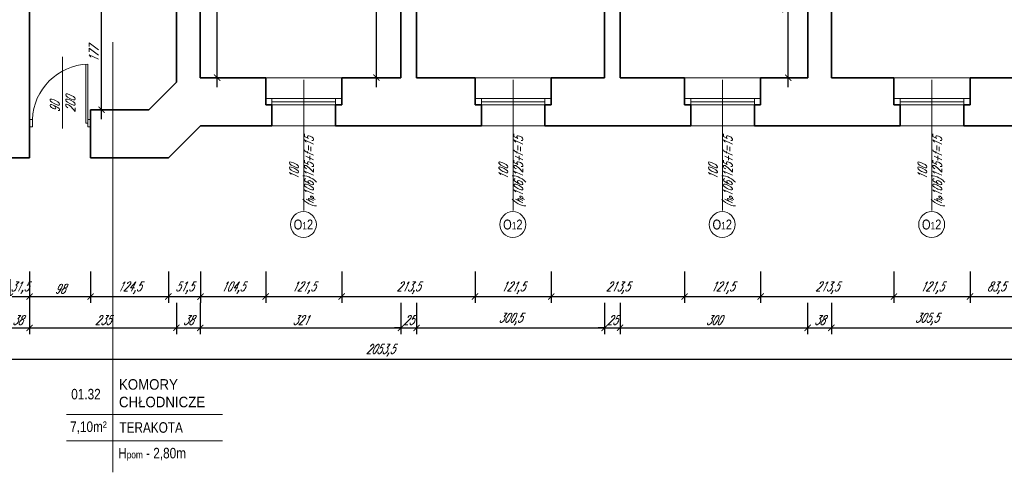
# Model space of a CAD drawing. Header units: millimetres. Extents: x 402 to 79005, y -7782 to 89952.
# Tile 195 of 256: x 22557 to 24132, y 35220 to 35943. Entities that reach past the tile are written whole.
import ezdxf

# ---------------------------------------------------------------- set-up
doc = ezdxf.new("R2010")
doc.units = ezdxf.units.MM
doc.header["$LTSCALE"] = 10
doc.layers.get('0').update_dxf_attribs({"lineweight": 0})
doc.layers.get('Defpoints').update_dxf_attribs({"color": 253})
for name, color, linetype, lineweight in [('01 parter - ściany', 253, 'Continuous', 35), ('03-01_okna', 253, 'Continuous', 15), ('03_drzwi', 253, 'Continuous', 15), ('04-1_widok', 253, 'Continuous', 5), ('05-01_wymiary', 253, 'Continuous', 5), ('05-03_opis', 253, 'Continuous', 5)]:
    doc.layers.add(name, color=color, linetype=linetype, lineweight=lineweight)
doc.styles.add('ariel', font='ARIAL.TTF', dxfattribs={"width": 0.8})
doc.styles.add('ariel_wym', font='simplex.shx', dxfattribs={"width": 0.65, "oblique": 25})
doc.dimstyles.new('ariel 50', dxfattribs={"dimtxt": 15, "dimasz": 10, "dimexe": 10, "dimexo": 0, "dimgap": 5, "dimtad": 1, "dimdec": 1, "dimrnd": 0.5, "dimtxsty": 'ariel_wym', "dimblk": 'ARCHTICK', "dimcen": 2.5, "dimdle": 15, "dimazin": 0, "dimtfac": 1, "dimtdec": 1, "dimtix": 1, "dimtmove": 0, "dimatfit": 3, "dimldrblk": 'DOT', "dimfxl": 0, "dimarcsym": 0})
doc.dimstyles.new('ariel 50 wnętrze', dxfattribs={"dimtxt": 15, "dimasz": 10, "dimexe": 10, "dimexo": 0, "dimgap": 5, "dimtad": 1, "dimdec": 1, "dimrnd": 0.5, "dimtxsty": 'ariel_wym', "dimblk": 'ARCHTICK', "dimcen": 2.5, "dimdle": 15, "dimazin": 0, "dimtfac": 1, "dimtdec": 1, "dimtix": 1, "dimtmove": 0, "dimatfit": 3, "dimldrblk": 'DOT', "dimfxl": 0, "dimarcsym": 0})

# ---------------------------------------------------------------- blocks, each defined once
blk = doc.blocks.new('_ArchTick')
at = {"color": 0, "linetype": 'ByBlock', "const_width": 0.15}
blk.add_lwpolyline([(-0.5, -0.5), (0.5, 0.5)], dxfattribs=at)
blk = doc.blocks.new('*D921')
at = {"layer": '05-01_wymiary', "color": 0, "lineweight": -2}
for p, q in [((22541.3, 35540.3), (22541.3, 35490.3)), ((22572.7, 35540.3), (22572.7, 35490.3)), ((22541.3, 35500.3), (22531.3, 35500.3)), ((22541.3, 35500.3), (22572.7, 35500.3)), ((22572.7, 35500.3), (22582.7, 35500.3))]:
    blk.add_line(p, q, dxfattribs=at)
at = {"layer": 'Defpoints', "color": 0}
for p in [(22541.3, 35798.8), (22572.7, 35798.8), (22572.7, 35500.3)]:
    blk.add_point(p, dxfattribs=at)
at = {"layer": '05-01_wymiary', "color": 0, "lineweight": -2, "xscale": 10, "yscale": 10, "zscale": 10}
blk.add_blockref('_ArchTick', (22541.3, 35500.3), dxfattribs=at)
at = {"layer": '05-01_wymiary', "color": 0, "lineweight": -2, "xscale": 10, "yscale": 10, "zscale": 10, "rotation": 180}
blk.add_blockref('_ArchTick', (22572.7, 35500.3), dxfattribs=at)
at = {"layer": '05-01_wymiary', "color": 0, "insert": (22557, 35514.2), "char_height": 15, "attachment_point": 5, "style": 'ariel_wym'}
blk.add_mtext('31,5', dxfattribs=at)
blk = doc.blocks.new('_Dot')
at = {"color": 0, "linetype": 'ByBlock', "lineweight": -2}
blk.add_line((-0.5, 0), (-1, 0), dxfattribs=at)
at = {"color": 0, "linetype": 'ByBlock', "const_width": 0.5}
blk.add_lwpolyline([(-0.25, 0, 1), (0.25, 0, 1)], format="xyb", close=True, dxfattribs=at)
blk = doc.blocks.new('*D922')
at = {"layer": '05-01_wymiary', "color": 0, "lineweight": -2}
for p, q in [((22572.7, 35540.3), (22572.7, 35490.3)), ((22670.5, 35540.3), (22670.5, 35490.3)), ((22557.7, 35500.3), (22685.5, 35500.3))]:
    blk.add_line(p, q, dxfattribs=at)
at = {"layer": 'Defpoints', "color": 0}
for p in [(22572.7, 35798.8), (22670.5, 35798.8), (22670.5, 35500.3)]:
    blk.add_point(p, dxfattribs=at)
at = {"layer": '05-01_wymiary', "color": 0, "lineweight": -2, "xscale": 10, "yscale": 10, "zscale": 10, "rotation": 180}
blk.add_blockref('_ArchTick', (22572.7, 35500.3), dxfattribs=at)
at = {"layer": '05-01_wymiary', "color": 0, "lineweight": -2, "xscale": 10, "yscale": 10, "zscale": 10}
blk.add_blockref('_ArchTick', (22670.5, 35500.3), dxfattribs=at)
at = {"layer": '05-01_wymiary', "color": 0, "insert": (22621.6, 35512.8), "char_height": 15, "attachment_point": 5, "style": 'ariel_wym'}
blk.add_mtext('98', dxfattribs=at)
blk = doc.blocks.new('*D923')
at = {"layer": '05-01_wymiary', "color": 0, "lineweight": -2}
for p, q in [((22670.5, 35540.3), (22670.5, 35490.3)), ((22794.9, 35540.3), (22794.9, 35490.3)), ((22655.5, 35500.3), (22809.9, 35500.3))]:
    blk.add_line(p, q, dxfattribs=at)
at = {"layer": 'Defpoints', "color": 0}
for p in [(22670.5, 35798.8), (22794.9, 35721.8), (22794.9, 35500.3)]:
    blk.add_point(p, dxfattribs=at)
at = {"layer": '05-01_wymiary', "color": 0, "lineweight": -2, "xscale": 10, "yscale": 10, "zscale": 10, "rotation": 180}
blk.add_blockref('_ArchTick', (22670.5, 35500.3), dxfattribs=at)
at = {"layer": '05-01_wymiary', "color": 0, "lineweight": -2, "xscale": 10, "yscale": 10, "zscale": 10}
blk.add_blockref('_ArchTick', (22794.9, 35500.3), dxfattribs=at)
at = {"layer": '05-01_wymiary', "color": 0, "insert": (22732.7, 35514.2), "char_height": 15, "attachment_point": 5, "style": 'ariel_wym'}
blk.add_mtext('124,5', dxfattribs=at)
blk = doc.blocks.new('*D924')
at = {"layer": '05-01_wymiary', "color": 0, "lineweight": -2}
for p, q in [((22794.9, 35540.3), (22794.9, 35490.3)), ((22846.2, 35540.3), (22846.2, 35490.3)), ((22779.9, 35500.3), (22861.2, 35500.3))]:
    blk.add_line(p, q, dxfattribs=at)
at = {"layer": 'Defpoints', "color": 0}
for p in [(22846.2, 35773), (22794.9, 35721.8), (22846.2, 35500.3)]:
    blk.add_point(p, dxfattribs=at)
at = {"layer": '05-01_wymiary', "color": 0, "lineweight": -2, "xscale": 10, "yscale": 10, "zscale": 10, "rotation": 180}
blk.add_blockref('_ArchTick', (22794.9, 35500.3), dxfattribs=at)
at = {"layer": '05-01_wymiary', "color": 0, "lineweight": -2, "xscale": 10, "yscale": 10, "zscale": 10}
blk.add_blockref('_ArchTick', (22846.2, 35500.3), dxfattribs=at)
at = {"layer": '05-01_wymiary', "color": 0, "insert": (22820.5, 35514.2), "char_height": 15, "attachment_point": 5, "style": 'ariel_wym'}
blk.add_mtext('51,5', dxfattribs=at)
blk = doc.blocks.new('*D925')
at = {"layer": '05-01_wymiary', "color": 0, "lineweight": -2}
for p, q in [((22846.2, 35540.3), (22846.2, 35490.3)), ((22950.5, 35540.3), (22950.5, 35490.3)), ((22831.2, 35500.3), (22965.5, 35500.3))]:
    blk.add_line(p, q, dxfattribs=at)
at = {"layer": 'Defpoints', "color": 0}
for p in [(22950.5, 35850), (22846.2, 35773), (22950.5, 35500.3)]:
    blk.add_point(p, dxfattribs=at)
at = {"layer": '05-01_wymiary', "color": 0, "lineweight": -2, "xscale": 10, "yscale": 10, "zscale": 10, "rotation": 180}
blk.add_blockref('_ArchTick', (22846.2, 35500.3), dxfattribs=at)
at = {"layer": '05-01_wymiary', "color": 0, "lineweight": -2, "xscale": 10, "yscale": 10, "zscale": 10}
blk.add_blockref('_ArchTick', (22950.5, 35500.3), dxfattribs=at)
at = {"layer": '05-01_wymiary', "color": 0, "insert": (22898.4, 35514.2), "char_height": 15, "attachment_point": 5, "style": 'ariel_wym'}
blk.add_mtext('104,5', dxfattribs=at)
blk = doc.blocks.new('*D926')
at = {"layer": '05-01_wymiary', "color": 0, "lineweight": -2}
for p, q in [((22950.5, 35540.3), (22950.5, 35490.3)), ((23072.2, 35540.3), (23072.2, 35490.3)), ((22935.5, 35500.3), (23087.2, 35500.3))]:
    blk.add_line(p, q, dxfattribs=at)
at = {"layer": 'Defpoints', "color": 0}
for p in [(22950.5, 35850), (23072.2, 35850), (23072.2, 35500.3)]:
    blk.add_point(p, dxfattribs=at)
at = {"layer": '05-01_wymiary', "color": 0, "lineweight": -2, "xscale": 10, "yscale": 10, "zscale": 10, "rotation": 180}
blk.add_blockref('_ArchTick', (22950.5, 35500.3), dxfattribs=at)
at = {"layer": '05-01_wymiary', "color": 0, "lineweight": -2, "xscale": 10, "yscale": 10, "zscale": 10}
blk.add_blockref('_ArchTick', (23072.2, 35500.3), dxfattribs=at)
at = {"layer": '05-01_wymiary', "color": 0, "insert": (23011.4, 35514.2), "char_height": 15, "attachment_point": 5, "style": 'ariel_wym'}
blk.add_mtext('121,5', dxfattribs=at)
blk = doc.blocks.new('*D927')
at = {"layer": '05-01_wymiary', "color": 0, "lineweight": -2}
for p, q in [((23072.2, 35540.3), (23072.2, 35490.3)), ((23285.5, 35540.3), (23285.5, 35490.3)), ((23057.2, 35500.3), (23300.5, 35500.3))]:
    blk.add_line(p, q, dxfattribs=at)
at = {"layer": 'Defpoints', "color": 0}
for p in [(23072.2, 35850), (23285.5, 35850), (23285.5, 35500.3)]:
    blk.add_point(p, dxfattribs=at)
at = {"layer": '05-01_wymiary', "color": 0, "lineweight": -2, "xscale": 10, "yscale": 10, "zscale": 10, "rotation": 180}
blk.add_blockref('_ArchTick', (23072.2, 35500.3), dxfattribs=at)
at = {"layer": '05-01_wymiary', "color": 0, "lineweight": -2, "xscale": 10, "yscale": 10, "zscale": 10}
blk.add_blockref('_ArchTick', (23285.5, 35500.3), dxfattribs=at)
at = {"layer": '05-01_wymiary', "color": 0, "insert": (23178.9, 35514.2), "char_height": 15, "attachment_point": 5, "style": 'ariel_wym'}
blk.add_mtext('213,5', dxfattribs=at)
blk = doc.blocks.new('*D928')
at = {"layer": '05-01_wymiary', "color": 0, "lineweight": -2}
for p, q in [((23285.5, 35540.3), (23285.5, 35490.3)), ((23407.2, 35540.3), (23407.2, 35490.3)), ((23270.5, 35500.3), (23422.2, 35500.3))]:
    blk.add_line(p, q, dxfattribs=at)
at = {"layer": 'Defpoints', "color": 0}
for p in [(23285.5, 35850), (23407.2, 35850), (23407.2, 35500.3)]:
    blk.add_point(p, dxfattribs=at)
at = {"layer": '05-01_wymiary', "color": 0, "lineweight": -2, "xscale": 10, "yscale": 10, "zscale": 10, "rotation": 180}
blk.add_blockref('_ArchTick', (23285.5, 35500.3), dxfattribs=at)
at = {"layer": '05-01_wymiary', "color": 0, "lineweight": -2, "xscale": 10, "yscale": 10, "zscale": 10}
blk.add_blockref('_ArchTick', (23407.2, 35500.3), dxfattribs=at)
at = {"layer": '05-01_wymiary', "color": 0, "insert": (23346.4, 35514.2), "char_height": 15, "attachment_point": 5, "style": 'ariel_wym'}
blk.add_mtext('121,5', dxfattribs=at)
blk = doc.blocks.new('*D929')
at = {"layer": '05-01_wymiary', "color": 0, "lineweight": -2}
for p, q in [((23407.2, 35540.3), (23407.2, 35490.3)), ((23620.5, 35540.3), (23620.5, 35490.3)), ((23392.2, 35500.3), (23635.5, 35500.3))]:
    blk.add_line(p, q, dxfattribs=at)
at = {"layer": 'Defpoints', "color": 0}
for p in [(23407.2, 35850), (23620.5, 35850), (23620.5, 35500.3)]:
    blk.add_point(p, dxfattribs=at)
at = {"layer": '05-01_wymiary', "color": 0, "lineweight": -2, "xscale": 10, "yscale": 10, "zscale": 10, "rotation": 180}
blk.add_blockref('_ArchTick', (23407.2, 35500.3), dxfattribs=at)
at = {"layer": '05-01_wymiary', "color": 0, "lineweight": -2, "xscale": 10, "yscale": 10, "zscale": 10}
blk.add_blockref('_ArchTick', (23620.5, 35500.3), dxfattribs=at)
at = {"layer": '05-01_wymiary', "color": 0, "insert": (23513.9, 35514.2), "char_height": 15, "attachment_point": 5, "style": 'ariel_wym'}
blk.add_mtext('213,5', dxfattribs=at)
blk = doc.blocks.new('*D930')
at = {"layer": '05-01_wymiary', "color": 0, "lineweight": -2}
for p, q in [((23620.5, 35540.3), (23620.5, 35490.3)), ((23742.3, 35540.3), (23742.3, 35490.3)), ((23605.5, 35500.3), (23757.3, 35500.3))]:
    blk.add_line(p, q, dxfattribs=at)
at = {"layer": 'Defpoints', "color": 0}
for p in [(23620.5, 35850), (23742.3, 35850), (23742.3, 35500.3)]:
    blk.add_point(p, dxfattribs=at)
at = {"layer": '05-01_wymiary', "color": 0, "lineweight": -2, "xscale": 10, "yscale": 10, "zscale": 10, "rotation": 180}
blk.add_blockref('_ArchTick', (23620.5, 35500.3), dxfattribs=at)
at = {"layer": '05-01_wymiary', "color": 0, "lineweight": -2, "xscale": 10, "yscale": 10, "zscale": 10}
blk.add_blockref('_ArchTick', (23742.3, 35500.3), dxfattribs=at)
at = {"layer": '05-01_wymiary', "color": 0, "insert": (23681.4, 35514.2), "char_height": 15, "attachment_point": 5, "style": 'ariel_wym'}
blk.add_mtext('121,5', dxfattribs=at)
blk = doc.blocks.new('*D931')
at = {"layer": '05-01_wymiary', "color": 0, "lineweight": -2}
for p, q in [((23742.3, 35540.3), (23742.3, 35490.3)), ((23955.5, 35540.3), (23955.5, 35490.3)), ((23727.3, 35500.3), (23970.5, 35500.3))]:
    blk.add_line(p, q, dxfattribs=at)
at = {"layer": 'Defpoints', "color": 0}
for p in [(23742.3, 35850), (23955.5, 35850), (23955.5, 35500.3)]:
    blk.add_point(p, dxfattribs=at)
at = {"layer": '05-01_wymiary', "color": 0, "lineweight": -2, "xscale": 10, "yscale": 10, "zscale": 10, "rotation": 180}
blk.add_blockref('_ArchTick', (23742.3, 35500.3), dxfattribs=at)
at = {"layer": '05-01_wymiary', "color": 0, "lineweight": -2, "xscale": 10, "yscale": 10, "zscale": 10}
blk.add_blockref('_ArchTick', (23955.5, 35500.3), dxfattribs=at)
at = {"layer": '05-01_wymiary', "color": 0, "insert": (23848.9, 35514.2), "char_height": 15, "attachment_point": 5, "style": 'ariel_wym'}
blk.add_mtext('213,5', dxfattribs=at)
blk = doc.blocks.new('*D932')
at = {"layer": '05-01_wymiary', "color": 0, "lineweight": -2}
for p, q in [((23955.5, 35540.3), (23955.5, 35490.3)), ((24077.2, 35540.3), (24077.2, 35490.3)), ((23940.5, 35500.3), (24092.2, 35500.3))]:
    blk.add_line(p, q, dxfattribs=at)
at = {"layer": 'Defpoints', "color": 0}
for p in [(23955.5, 35850), (24077.2, 35850), (24077.2, 35500.3)]:
    blk.add_point(p, dxfattribs=at)
at = {"layer": '05-01_wymiary', "color": 0, "lineweight": -2, "xscale": 10, "yscale": 10, "zscale": 10, "rotation": 180}
blk.add_blockref('_ArchTick', (23955.5, 35500.3), dxfattribs=at)
at = {"layer": '05-01_wymiary', "color": 0, "lineweight": -2, "xscale": 10, "yscale": 10, "zscale": 10}
blk.add_blockref('_ArchTick', (24077.2, 35500.3), dxfattribs=at)
at = {"layer": '05-01_wymiary', "color": 0, "insert": (24016.4, 35514.2), "char_height": 15, "attachment_point": 5, "style": 'ariel_wym'}
blk.add_mtext('121,5', dxfattribs=at)
blk = doc.blocks.new('*D933')
at = {"layer": '05-01_wymiary', "color": 0, "lineweight": -2}
for p, q in [((24077.2, 35540.3), (24077.2, 35490.3)), ((24160.8, 35540.3), (24160.8, 35490.3)), ((24062.2, 35500.3), (24175.8, 35500.3))]:
    blk.add_line(p, q, dxfattribs=at)
at = {"layer": 'Defpoints', "color": 0}
for p in [(24077.2, 35850), (24160.8, 35696), (24160.8, 35500.3)]:
    blk.add_point(p, dxfattribs=at)
at = {"layer": '05-01_wymiary', "color": 0, "lineweight": -2, "xscale": 10, "yscale": 10, "zscale": 10, "rotation": 180}
blk.add_blockref('_ArchTick', (24077.2, 35500.3), dxfattribs=at)
at = {"layer": '05-01_wymiary', "color": 0, "lineweight": -2, "xscale": 10, "yscale": 10, "zscale": 10}
blk.add_blockref('_ArchTick', (24160.8, 35500.3), dxfattribs=at)
at = {"layer": '05-01_wymiary', "color": 0, "insert": (24119, 35514.2), "char_height": 15, "attachment_point": 5, "style": 'ariel_wym'}
blk.add_mtext('83,5', dxfattribs=at)
blk = doc.blocks.new('*D958')
at = {"layer": '05-01_wymiary', "color": 0, "lineweight": -2}
for p, q in [((22534.7, 35490.3), (22534.7, 35440.3)), ((22572.7, 35490.3), (22572.7, 35440.3)), ((22519.7, 35450.3), (22587.7, 35450.3))]:
    blk.add_line(p, q, dxfattribs=at)
at = {"layer": 'Defpoints', "color": 0}
for p in [(22534.7, 35798.8), (22572.7, 35721.8), (22572.7, 35450.3)]:
    blk.add_point(p, dxfattribs=at)
at = {"layer": '05-01_wymiary', "color": 0, "lineweight": -2, "xscale": 10, "yscale": 10, "zscale": 10, "rotation": 180}
blk.add_blockref('_ArchTick', (22534.7, 35450.3), dxfattribs=at)
at = {"layer": '05-01_wymiary', "color": 0, "lineweight": -2, "xscale": 10, "yscale": 10, "zscale": 10}
blk.add_blockref('_ArchTick', (22572.7, 35450.3), dxfattribs=at)
at = {"layer": '05-01_wymiary', "color": 0, "insert": (22553.7, 35462.8), "char_height": 15, "attachment_point": 5, "style": 'ariel_wym'}
blk.add_mtext('38', dxfattribs=at)
blk = doc.blocks.new('*D959')
at = {"layer": '05-01_wymiary', "color": 0, "lineweight": -2}
for p, q in [((22572.7, 35490.3), (22572.7, 35440.3)), ((22807.8, 35490.3), (22807.8, 35440.3)), ((22557.7, 35450.3), (22822.8, 35450.3))]:
    blk.add_line(p, q, dxfattribs=at)
at = {"layer": 'Defpoints', "color": 0}
for p in [(22807.8, 35842.8), (22572.7, 35721.8), (22807.8, 35450.3)]:
    blk.add_point(p, dxfattribs=at)
at = {"layer": '05-01_wymiary', "color": 0, "lineweight": -2, "xscale": 10, "yscale": 10, "zscale": 10, "rotation": 180}
blk.add_blockref('_ArchTick', (22572.7, 35450.3), dxfattribs=at)
at = {"layer": '05-01_wymiary', "color": 0, "lineweight": -2, "xscale": 10, "yscale": 10, "zscale": 10}
blk.add_blockref('_ArchTick', (22807.8, 35450.3), dxfattribs=at)
at = {"layer": '05-01_wymiary', "color": 0, "insert": (22690.3, 35462.8), "char_height": 15, "attachment_point": 5, "style": 'ariel_wym'}
blk.add_mtext('235', dxfattribs=at)
blk = doc.blocks.new('*D960')
at = {"layer": '05-01_wymiary', "color": 0, "lineweight": -2}
for p, q in [((22807.8, 35490.3), (22807.8, 35440.3)), ((22845.8, 35490.3), (22845.8, 35440.3)), ((22792.8, 35450.3), (22860.8, 35450.3))]:
    blk.add_line(p, q, dxfattribs=at)
at = {"layer": 'Defpoints', "color": 0}
for p in [(22845.8, 35850), (22807.8, 35842.8), (22845.8, 35450.3)]:
    blk.add_point(p, dxfattribs=at)
at = {"layer": '05-01_wymiary', "color": 0, "lineweight": -2, "xscale": 10, "yscale": 10, "zscale": 10, "rotation": 180}
blk.add_blockref('_ArchTick', (22807.8, 35450.3), dxfattribs=at)
at = {"layer": '05-01_wymiary', "color": 0, "lineweight": -2, "xscale": 10, "yscale": 10, "zscale": 10}
blk.add_blockref('_ArchTick', (22845.8, 35450.3), dxfattribs=at)
at = {"layer": '05-01_wymiary', "color": 0, "insert": (22826.8, 35462.8), "char_height": 15, "attachment_point": 5, "style": 'ariel_wym'}
blk.add_mtext('38', dxfattribs=at)
blk = doc.blocks.new('*D961')
at = {"layer": '05-01_wymiary', "color": 0, "lineweight": -2}
for p, q in [((22845.8, 35490.3), (22845.8, 35440.3)), ((23166.8, 35490.3), (23166.8, 35440.3)), ((22830.8, 35450.3), (23181.8, 35450.3))]:
    blk.add_line(p, q, dxfattribs=at)
at = {"layer": 'Defpoints', "color": 0}
for p in [(22845.8, 35850), (23166.8, 35850), (23166.8, 35450.3)]:
    blk.add_point(p, dxfattribs=at)
at = {"layer": '05-01_wymiary', "color": 0, "lineweight": -2, "xscale": 10, "yscale": 10, "zscale": 10, "rotation": 180}
blk.add_blockref('_ArchTick', (22845.8, 35450.3), dxfattribs=at)
at = {"layer": '05-01_wymiary', "color": 0, "lineweight": -2, "xscale": 10, "yscale": 10, "zscale": 10}
blk.add_blockref('_ArchTick', (23166.8, 35450.3), dxfattribs=at)
at = {"layer": '05-01_wymiary', "color": 0, "insert": (23006.3, 35462.8), "char_height": 15, "attachment_point": 5, "style": 'ariel_wym'}
blk.add_mtext('321', dxfattribs=at)
blk = doc.blocks.new('*D962')
at = {"layer": '05-01_wymiary', "color": 0, "lineweight": -2}
for p, q in [((23166.8, 35490.3), (23166.8, 35440.3)), ((23191.8, 35490.3), (23191.8, 35440.3)), ((23166.8, 35450.3), (23156.8, 35450.3)), ((23166.8, 35450.3), (23191.8, 35450.3)), ((23191.8, 35450.3), (23201.8, 35450.3))]:
    blk.add_line(p, q, dxfattribs=at)
at = {"layer": 'Defpoints', "color": 0}
for p in [(23166.8, 35850), (23191.8, 35850), (23191.8, 35450.3)]:
    blk.add_point(p, dxfattribs=at)
at = {"layer": '05-01_wymiary', "color": 0, "lineweight": -2, "xscale": 10, "yscale": 10, "zscale": 10}
blk.add_blockref('_ArchTick', (23166.8, 35450.3), dxfattribs=at)
at = {"layer": '05-01_wymiary', "color": 0, "lineweight": -2, "xscale": 10, "yscale": 10, "zscale": 10, "rotation": 180}
blk.add_blockref('_ArchTick', (23191.8, 35450.3), dxfattribs=at)
at = {"layer": '05-01_wymiary', "color": 0, "insert": (23179.3, 35462.8), "char_height": 15, "attachment_point": 5, "style": 'ariel_wym'}
blk.add_mtext('25', dxfattribs=at)
blk = doc.blocks.new('*D963')
at = {"layer": '05-01_wymiary', "color": 0, "lineweight": -2}
for p, q in [((23191.8, 35490.3), (23191.8, 35440.3)), ((23492.5, 35490.3), (23492.5, 35440.3)), ((23176.8, 35450.3), (23507.5, 35450.3))]:
    blk.add_line(p, q, dxfattribs=at)
at = {"layer": 'Defpoints', "color": 0}
for p in [(23191.8, 35850), (23492.5, 35850), (23492.5, 35450.3)]:
    blk.add_point(p, dxfattribs=at)
at = {"layer": '05-01_wymiary', "color": 0, "lineweight": -2, "xscale": 10, "yscale": 10, "zscale": 10, "rotation": 180}
blk.add_blockref('_ArchTick', (23191.8, 35450.3), dxfattribs=at)
at = {"layer": '05-01_wymiary', "color": 0, "lineweight": -2, "xscale": 10, "yscale": 10, "zscale": 10}
blk.add_blockref('_ArchTick', (23492.5, 35450.3), dxfattribs=at)
at = {"layer": '05-01_wymiary', "color": 0, "insert": (23342.2, 35464.2), "char_height": 15, "attachment_point": 5, "style": 'ariel_wym'}
blk.add_mtext('300,5', dxfattribs=at)
blk = doc.blocks.new('*D8')
at = {"layer": '05-01_wymiary', "color": 0, "lineweight": -2}
for p, q in [((23492.5, 35490.3), (23492.5, 35440.3)), ((23517.5, 35490.3), (23517.5, 35440.3)), ((23492.5, 35450.3), (23482.5, 35450.3)), ((23492.5, 35450.3), (23517.5, 35450.3)), ((23517.5, 35450.3), (23527.5, 35450.3))]:
    blk.add_line(p, q, dxfattribs=at)
at = {"layer": 'Defpoints', "color": 0}
for p in [(23492.5, 35850), (23517.5, 35850), (23517.5, 35450.3)]:
    blk.add_point(p, dxfattribs=at)
at = {"layer": '05-01_wymiary', "color": 0, "lineweight": -2, "xscale": 10, "yscale": 10, "zscale": 10}
blk.add_blockref('_ArchTick', (23492.5, 35450.3), dxfattribs=at)
at = {"layer": '05-01_wymiary', "color": 0, "lineweight": -2, "xscale": 10, "yscale": 10, "zscale": 10, "rotation": 180}
blk.add_blockref('_ArchTick', (23517.5, 35450.3), dxfattribs=at)
at = {"layer": '05-01_wymiary', "color": 0, "insert": (23505, 35462.8), "char_height": 15, "attachment_point": 5, "style": 'ariel_wym'}
blk.add_mtext('25', dxfattribs=at)
blk = doc.blocks.new('*D9')
at = {"layer": '05-01_wymiary', "color": 0, "lineweight": -2}
for p, q in [((23517.5, 35490.3), (23517.5, 35440.3)), ((23817.5, 35490.3), (23817.5, 35440.3)), ((23502.5, 35450.3), (23832.5, 35450.3))]:
    blk.add_line(p, q, dxfattribs=at)
at = {"layer": 'Defpoints', "color": 0}
for p in [(23517.5, 35850), (23817.5, 35850), (23817.5, 35450.3)]:
    blk.add_point(p, dxfattribs=at)
at = {"layer": '05-01_wymiary', "color": 0, "lineweight": -2, "xscale": 10, "yscale": 10, "zscale": 10, "rotation": 180}
blk.add_blockref('_ArchTick', (23517.5, 35450.3), dxfattribs=at)
at = {"layer": '05-01_wymiary', "color": 0, "lineweight": -2, "xscale": 10, "yscale": 10, "zscale": 10}
blk.add_blockref('_ArchTick', (23817.5, 35450.3), dxfattribs=at)
at = {"layer": '05-01_wymiary', "color": 0, "insert": (23667.5, 35462.8), "char_height": 15, "attachment_point": 5, "style": 'ariel_wym'}
blk.add_mtext('300', dxfattribs=at)
blk = doc.blocks.new('*D10')
at = {"layer": '05-01_wymiary', "color": 0, "lineweight": -2}
for p, q in [((23817.5, 35490.3), (23817.5, 35440.3)), ((23855.5, 35490.3), (23855.5, 35440.3)), ((23802.5, 35450.3), (23870.5, 35450.3))]:
    blk.add_line(p, q, dxfattribs=at)
at = {"layer": 'Defpoints', "color": 0}
for p in [(23817.5, 35850), (23855.5, 35850), (23855.5, 35450.3)]:
    blk.add_point(p, dxfattribs=at)
at = {"layer": '05-01_wymiary', "color": 0, "lineweight": -2, "xscale": 10, "yscale": 10, "zscale": 10, "rotation": 180}
blk.add_blockref('_ArchTick', (23817.5, 35450.3), dxfattribs=at)
at = {"layer": '05-01_wymiary', "color": 0, "lineweight": -2, "xscale": 10, "yscale": 10, "zscale": 10}
blk.add_blockref('_ArchTick', (23855.5, 35450.3), dxfattribs=at)
at = {"layer": '05-01_wymiary', "color": 0, "insert": (23836.5, 35462.8), "char_height": 15, "attachment_point": 5, "style": 'ariel_wym'}
blk.add_mtext('38', dxfattribs=at)
blk = doc.blocks.new('*D11')
at = {"layer": '05-01_wymiary', "color": 0, "lineweight": -2}
for p, q in [((23855.5, 35490.3), (23855.5, 35440.3)), ((24160.8, 35490.3), (24160.8, 35440.3)), ((23840.5, 35450.3), (24175.8, 35450.3))]:
    blk.add_line(p, q, dxfattribs=at)
at = {"layer": 'Defpoints', "color": 0}
for p in [(23855.5, 35850), (24160.8, 35773), (24160.8, 35450.3)]:
    blk.add_point(p, dxfattribs=at)
at = {"layer": '05-01_wymiary', "color": 0, "lineweight": -2, "xscale": 10, "yscale": 10, "zscale": 10, "rotation": 180}
blk.add_blockref('_ArchTick', (23855.5, 35450.3), dxfattribs=at)
at = {"layer": '05-01_wymiary', "color": 0, "lineweight": -2, "xscale": 10, "yscale": 10, "zscale": 10}
blk.add_blockref('_ArchTick', (24160.8, 35450.3), dxfattribs=at)
at = {"layer": '05-01_wymiary', "color": 0, "insert": (24008.2, 35464.2), "char_height": 15, "attachment_point": 5, "style": 'ariel_wym'}
blk.add_mtext('305,5', dxfattribs=at)
blk = doc.blocks.new('*D12')
at = {"layer": '05-01_wymiary', "color": 0, "lineweight": -2}
for p, q in [((22107.3, 35440.3), (22107.3, 35390.3)), ((24160.8, 35440.3), (24160.8, 35390.3)), ((22092.3, 35400.3), (24175.8, 35400.3))]:
    blk.add_line(p, q, dxfattribs=at)
at = {"layer": 'Defpoints', "color": 0}
for p in [(22107.3, 35845.1), (24160.8, 35696), (24160.8, 35400.3)]:
    blk.add_point(p, dxfattribs=at)
at = {"layer": '05-01_wymiary', "color": 0, "lineweight": -2, "xscale": 10, "yscale": 10, "zscale": 10, "rotation": 180}
blk.add_blockref('_ArchTick', (22107.3, 35400.3), dxfattribs=at)
at = {"layer": '05-01_wymiary', "color": 0, "lineweight": -2, "xscale": 10, "yscale": 10, "zscale": 10}
blk.add_blockref('_ArchTick', (24160.8, 35400.3), dxfattribs=at)
at = {"layer": '05-01_wymiary', "color": 0, "insert": (23134.1, 35414.2), "char_height": 15, "attachment_point": 5, "style": 'ariel_wym'}
blk.add_mtext('2053,5', dxfattribs=at)
blk = doc.blocks.new('*D398')
at = {"layer": '05-01_wymiary', "color": 0, "lineweight": -2}
for p, q in [((23786.5, 35835), (23786.5, 36109.3)), ((23796.5, 36094.3), (23776.5, 36094.3)), ((23796.5, 35850), (23776.5, 35850))]:
    blk.add_line(p, q, dxfattribs=at)
at = {"layer": 'Defpoints', "color": 0}
for p in [(23786.5, 36094.3), (23817.5, 36094.3), (23817.5, 35850)]:
    blk.add_point(p, dxfattribs=at)
at = {"layer": '05-01_wymiary', "color": 0, "lineweight": -2, "xscale": 10, "yscale": 10, "zscale": 10}
for p, rotation in [((23786.5, 36094.3), 90), ((23786.5, 35850), 270)]:
    blk.add_blockref('_ArchTick', p, dxfattribs=dict(at, rotation=rotation))
at = {"layer": '05-01_wymiary', "color": 0, "insert": (23772.6, 35972.2), "char_height": 15, "attachment_point": 5, "rotation": 90, "style": 'ariel_wym'}
blk.add_mtext('244,5', dxfattribs=at)
blk = doc.blocks.new('*D418')
at = {"layer": '05-01_wymiary', "color": 0, "lineweight": -2}
for p, q in [((23127.6, 35835), (23127.6, 36291.3)), ((23137.6, 36276.3), (23117.6, 36276.3)), ((23137.6, 35850), (23117.6, 35850))]:
    blk.add_line(p, q, dxfattribs=at)
at = {"layer": 'Defpoints', "color": 0}
for p in [(23127.6, 36276.3), (23166.8, 36276.3), (23166.8, 35850)]:
    blk.add_point(p, dxfattribs=at)
at = {"layer": '05-01_wymiary', "color": 0, "lineweight": -2, "xscale": 10, "yscale": 10, "zscale": 10}
for p, rotation in [((23127.6, 36276.3), 90), ((23127.6, 35850), 270)]:
    blk.add_blockref('_ArchTick', p, dxfattribs=dict(at, rotation=rotation))
at = {"layer": '05-01_wymiary', "color": 0, "insert": (23113.6, 36063.2), "char_height": 15, "attachment_point": 5, "rotation": 90, "style": 'ariel_wym'}
blk.add_mtext('426,5', dxfattribs=at)
blk = doc.blocks.new('*D423')
at = {"layer": '05-01_wymiary', "color": 0, "lineweight": -2}
for p, q in [((22872.9, 35835), (22872.9, 36337.8)), ((22862.9, 36322.8), (22882.9, 36322.8)), ((22862.9, 35850), (22882.9, 35850))]:
    blk.add_line(p, q, dxfattribs=at)
at = {"layer": 'Defpoints', "color": 0}
for p in [(22845.8, 36322.8), (22872.9, 36322.8), (22845.8, 35850)]:
    blk.add_point(p, dxfattribs=at)
at = {"layer": '05-01_wymiary', "color": 0, "lineweight": -2, "xscale": 10, "yscale": 10, "zscale": 10}
for p, rotation in [((22872.9, 36322.8), 90), ((22872.9, 35850), 270)]:
    blk.add_blockref('_ArchTick', p, dxfattribs=dict(at, rotation=rotation))
at = {"layer": '05-01_wymiary', "color": 0, "insert": (22859, 36086.4), "char_height": 15, "attachment_point": 5, "rotation": 90, "style": 'ariel_wym'}
blk.add_mtext('472,5', dxfattribs=at)
blk = doc.blocks.new('*D426')
at = {"layer": '05-01_wymiary', "color": 0, "lineweight": -2}
for p, q in [((22688.1, 35783.8), (22688.1, 35990.8)), ((22678.1, 35975.8), (22698.1, 35975.8)), ((22678.1, 35798.8), (22698.1, 35798.8))]:
    blk.add_line(p, q, dxfattribs=at)
at = {"layer": 'Defpoints', "color": 0}
for p in [(22655.5, 35975.8), (22688.1, 35975.8), (22670.5, 35798.8)]:
    blk.add_point(p, dxfattribs=at)
at = {"layer": '05-01_wymiary', "color": 0, "lineweight": -2, "xscale": 10, "yscale": 10, "zscale": 10}
for p, rotation in [((22688.1, 35975.8), 90), ((22688.1, 35798.8), 270)]:
    blk.add_blockref('_ArchTick', p, dxfattribs=dict(at, rotation=rotation))
at = {"layer": '05-01_wymiary', "color": 0, "insert": (22675.6, 35887.3), "char_height": 15, "attachment_point": 5, "rotation": 90, "style": 'ariel_wym'}
blk.add_mtext('177', dxfattribs=at)

msp = doc.modelspace()

# ---------------------------------------------------------------- linework, layer by layer
at = {"layer": '01 parter - ściany'}
for p, q in [((23492.55, 35850.047), (23492.55, 36408.98)), ((23517.55, 36408.98), (23517.55, 35850.047)), ((22845.835, 35850.047), (22845.835, 36322.756)), ((23166.835, 35850.047), (23166.835, 36276.336)), ((23191.835, 36276.336), (23191.835, 35850.047)), ((23817.55, 35850.047), (23817.55, 36094.337)), ((23855.55, 36094.337), (23855.55, 35850.047)), ((22572.735, 35721.784), (22572.735, 35975.834)), ((22807.835, 35842.803), (22807.835, 35975.834)), ((22950.541, 35850.047), (22845.835, 35850.047)), ((22950.541, 35850.047), (22950.542, 35806.562)), ((23072.242, 35850.047), (23072.238, 35806.627)), ((23166.835, 35850.047), (23072.242, 35850.047)), ((23285.541, 35850.047), (23191.835, 35850.047)), ((23285.541, 35850.047), (23285.542, 35806.562)), ((23407.242, 35850.047), (23407.238, 35806.627)), ((23492.55, 35850.047), (23407.242, 35850.047)), ((23620.541, 35850.047), (23517.55, 35850.047)), ((23620.541, 35850.047), (23620.542, 35806.562)), ((23742.242, 35850.047), (23742.238, 35806.627)), ((23817.55, 35850.047), (23742.242, 35850.047)), ((23955.541, 35850.047), (23855.55, 35850.047)), ((23955.541, 35850.047), (23955.542, 35806.562)), ((24077.242, 35850.047), (24077.238, 35806.627)), ((24228.627, 35850.047), (24077.242, 35850.047)), ((22807.835, 35842.803), (22763.816, 35798.784)), ((22960.514, 35806.562), (22950.542, 35806.562)), ((22960.512, 35773.047), (22960.513, 35806.562)), ((23062.237, 35773.047), (23062.238, 35806.577)), ((23072.21, 35806.577), (23062.238, 35806.577)), ((23295.514, 35806.562), (23285.542, 35806.562)), ((23295.512, 35773.047), (23295.513, 35806.562)), ((23397.237, 35773.047), (23397.238, 35806.577)), ((23407.21, 35806.577), (23397.238, 35806.577)), ((23630.514, 35806.562), (23620.542, 35806.562)), ((23630.512, 35773.047), (23630.513, 35806.562)), ((23732.237, 35773.047), (23732.238, 35806.577)), ((23742.21, 35806.577), (23732.238, 35806.577)), ((23965.514, 35806.562), (23955.542, 35806.562)), ((23965.512, 35773.047), (23965.513, 35806.562)), ((24067.237, 35773.047), (24067.238, 35806.577)), ((24077.21, 35806.577), (24067.238, 35806.577)), ((22670.495, 35798.784), (22670.492, 35721.784)), ((22763.816, 35798.784), (22670.495, 35798.784)), ((22846.171, 35773.047), (22794.909, 35721.784)), ((22960.512, 35773.047), (22846.171, 35773.047)), ((23295.512, 35773.047), (23062.237, 35773.047)), ((23630.512, 35773.047), (23397.237, 35773.047)), ((23965.512, 35773.047), (23732.237, 35773.047)), ((24160.835, 35773.047), (24067.237, 35773.047)), ((22572.735, 35721.784), (22531.293, 35721.784)), ((22794.909, 35721.784), (22670.492, 35721.784))]:
    msp.add_line(p, q, dxfattribs=at)
at = {"layer": '03-01_okna', "linetype": 'Continuous', "lineweight": 0}
for p, q in [((23072.239, 35816.578), (22950.542, 35816.56)), ((22960.514, 35806.562), (22960.512, 35816.562)), ((23062.238, 35811.577), (22960.513, 35811.562)), ((23062.238, 35806.577), (22960.514, 35806.562)), ((23062.238, 35806.577), (23062.237, 35816.577)), ((23407.239, 35816.578), (23285.542, 35816.56)), ((23295.514, 35806.562), (23295.512, 35816.562)), ((23397.238, 35811.577), (23295.513, 35811.562)), ((23397.238, 35806.577), (23295.514, 35806.562)), ((23397.238, 35806.577), (23397.237, 35816.577)), ((23742.239, 35816.578), (23620.542, 35816.56)), ((23630.514, 35806.562), (23630.512, 35816.562)), ((23732.238, 35811.577), (23630.513, 35811.562)), ((23732.238, 35806.577), (23630.514, 35806.562)), ((23732.238, 35806.577), (23732.237, 35816.577)), ((24077.239, 35816.578), (23955.542, 35816.56)), ((23965.514, 35806.562), (23965.512, 35816.562)), ((24067.238, 35811.577), (23965.513, 35811.562)), ((24067.238, 35806.577), (23965.514, 35806.562)), ((24067.238, 35806.577), (24067.237, 35816.577)), ((22960.512, 35773.047), (23062.237, 35773.047)), ((23295.512, 35773.047), (23397.237, 35773.047)), ((23630.512, 35773.047), (23732.237, 35773.047)), ((23965.512, 35773.047), (24067.237, 35773.047))]:
    msp.add_line(p, q, dxfattribs=at)
at = {"layer": '03_drzwi'}
for p, q in [((22625.468, 35769.045), (22625.468, 35883.499)), ((22663.008, 35871.627), (22663.008, 35777.464)), ((22665.966, 35871.627), (22665.966, 35771.627)), ((22572.735, 35771.673), (22577.263, 35771.673)), ((22577.263, 35783.348), (22572.736, 35783.347)), ((22577.263, 35771.673), (22577.263, 35783.348)), ((22665.966, 35777.464), (22663.008, 35777.464)), ((22665.966, 35771.627), (22665.966, 35783.301)), ((22665.966, 35783.301), (22670.494, 35783.301)), ((22670.495, 35771.627), (22665.966, 35771.627))]:
    msp.add_line(p, q, dxfattribs=at)
msp.add_arc((22669.338, 35779.479), 92.156, 92.096952, 177.593851, dxfattribs=at)
at = {"layer": '04-1_widok'}
for p, q in [((22950.541, 35850.047), (23072.242, 35850.047)), ((23285.541, 35850.047), (23407.242, 35850.047)), ((23620.541, 35850.047), (23742.256, 35850.022)), ((23955.541, 35850.047), (24077.22, 35850.034))]:
    msp.add_line(p, q, dxfattribs=at)
at = {"layer": '05-03_opis'}
for p, q in [((22706.203, 35906.97), (22706.203, 35219.544)), ((22631.816, 35311.613), (22881.453, 35311.613)), ((22631.816, 35269.596), (22881.453, 35269.596))]:
    msp.add_line(p, q, dxfattribs=at)
at = {"layer": '05-03_opis', "lineweight": 0}
for p, q in [((23011.375, 35846.383), (23011.375, 35637.983)), ((23346.375, 35846.383), (23346.375, 35637.983)), ((23681.375, 35846.383), (23681.375, 35637.983)), ((24016.375, 35846.383), (24016.375, 35637.983))]:
    msp.add_line(p, q, dxfattribs=at)
for centre in [(23010.875, 35615.293), (23345.875, 35615.293), (23680.875, 35615.293), (24015.875, 35615.293)]:
    msp.add_circle(centre, 20.689, dxfattribs=at)

# ---------------------------------------------------------------- texts
at = {"layer": '03_drzwi', "insert": (22605.706, 35794.961), "char_height": 15, "width": 160.5905, "attachment_point": 1, "rotation": 90, "style": 'ariel_wym'}
msp.add_mtext('90\\P200', dxfattribs=at)
at = {"layer": '05-03_opis', "lineweight": 0, "char_height": 14.4, "width": 62.66128, "attachment_point": 5, "rotation": 90, "style": 'ariel_wym'}
for insert in [(23010.304, 35699.351), (23345.304, 35699.351), (23680.304, 35699.351), (24015.304, 35699.351)]:
    msp.add_mtext('100\\P({\\H0.8333x;h\\H0.6x;p}106)125+f=15', dxfattribs=dict(at, insert=insert))
at = {"layer": '05-03_opis', "lineweight": 0, "char_height": 15.84, "width": 75.19353, "attachment_point": 5, "style": 'ariel'}
for insert in [(23010.875, 35615.293), (23345.875, 35615.293), (23680.875, 35615.293), (24015.875, 35615.293)]:
    msp.add_mtext('O{\\H0.7576x;1}2', dxfattribs=dict(at, insert=insert))
at = {"layer": '05-03_opis', "style": 'ariel'}
for s, insert, char_height, width, attachment_point in [('\\W0.9;{\\fArial|b0|i0|c238|p34;KOMORY \\PCHŁODNICZE}', (22715.835, 35345.767), 16.86485, 337.5404, 4), ('{\\fArial|b0|i0|c238|p34;01.32}', (22663.036, 35344.304), 16.86485, 78.4171, 5), ('{\\fArial|b0|i0|c238|p34;7,10m²}', (22666.995, 35290.803), 16.86485, 78.4171, 5), ('TERAKOTA', (22716.527, 35291.001), 16.8648, 232.4081, 4), ('{\\fArial|b0|i0|c238|p34; H\\H0.7x;pom\\H1.429x; - 2,80m}', (22709.418, 35248.389), 16.86485, 232.4081, 4)]:
    msp.add_mtext(s, dxfattribs=dict(at, insert=insert, char_height=char_height, width=width, attachment_point=attachment_point))

# ---------------------------------------------------------------- dimensions: what is measured, and where the dimension line sits
at = {"layer": '05-01_wymiary'}
for base, p1, p2, picture, middle in [((22872.913, 36322.756), (22845.835, 35850.047), (22845.835, 36322.756), '*D423', (22858.984, 36086.401)), ((23127.552, 36276.336), (23166.835, 35850.047), (23166.835, 36276.336), '*D418', (23113.623, 36063.191)), ((23786.546, 36094.337), (23817.55, 35850.047), (23817.55, 36094.337), '*D398', (23772.617, 35972.192)), ((22688.126049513, 35975.834395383), (22670.495095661, 35798.784395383), (22655.504712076, 35975.834395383), '*D426', (22675.626049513, 35887.309395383))]:
    dim = msp.add_linear_dim(base=base, p1=p1, p2=p2, angle=90, dimstyle='ariel 50 wnętrze', dxfattribs=at)
    dim.commit()
    dim.dimension.update_dxf_attribs({"geometry": picture, "text_midpoint": middle})
for base, p1, p2, picture, middle in [((22845.835, 35450.304), (22807.835, 35842.803), (22845.835, 35850.047), '*D960', (22826.835, 35462.804)), ((23166.835, 35450.304), (22845.835, 35850.047), (23166.835, 35850.047), '*D961', (23006.335, 35462.804)), ((22950.541, 35500.304), (22846.171, 35773.047), (22950.541, 35850.047), '*D925', (22898.356, 35514.233)), ((23072.242, 35500.304), (22950.541, 35850.047), (23072.242, 35850.047), '*D926', (23011.391, 35514.233)), ((23285.541, 35500.304), (23072.242, 35850.047), (23285.541, 35850.047), '*D927', (23178.891, 35514.233)), ((23191.835, 35450.304), (23166.835, 35850.047), (23191.835, 35850.047), '*D962', (23179.335, 35462.804)), ((23492.55, 35450.304), (23191.835, 35850.047), (23492.55, 35850.047), '*D963', (23342.192, 35464.233)), ((23407.242, 35500.304), (23285.541, 35850.047), (23407.242, 35850.047), '*D928', (23346.391, 35514.233)), ((23620.541, 35500.304), (23407.242, 35850.047), (23620.541, 35850.047), '*D929', (23513.891, 35514.233)), ((23517.55, 35450.304), (23492.55, 35850.047), (23517.55, 35850.047), '*D8', (23505.05, 35462.804)), ((23817.55, 35450.304), (23517.55, 35850.047), (23817.55, 35850.047), '*D9', (23667.55, 35462.804)), ((23742.256, 35500.304), (23620.541, 35850.047), (23742.256, 35850.022), '*D930', (23681.399, 35514.233)), ((23955.541, 35500.304), (23742.256, 35850.022), (23955.541, 35850.047), '*D931', (23848.899, 35514.233)), ((23855.55, 35450.304), (23817.55, 35850.047), (23855.55, 35850.047), '*D10', (23836.55, 35462.804)), ((24160.835, 35450.304), (23855.55, 35850.047), (24160.835, 35773.047), '*D11', (24008.192, 35464.233)), ((24077.22, 35500.304), (23955.541, 35850.047), (24077.22, 35850.034), '*D932', (24016.381, 35514.233)), ((24160.835, 35500.304), (24077.22, 35850.034), (24160.835, 35696.048), '*D933', (24119.027, 35514.233)), ((22794.909, 35500.304), (22670.495, 35798.784), (22794.909, 35721.784), '*D923', (22732.702, 35514.233)), ((22846.171, 35500.304), (22794.909, 35721.784), (22846.171, 35773.047), '*D924', (22820.54, 35514.233))]:
    dim = msp.add_linear_dim(base=base, p1=p1, p2=p2, dimstyle='ariel 50', override={"dimtmove": 1}, dxfattribs=at)
    dim.commit()
    dim.dimension.update_dxf_attribs({"geometry": picture, "text_midpoint": middle})
for base, p1, p2, picture, middle in [((24160.835, 35400.304), (22107.328, 35845.122), (24160.835, 35696.048), '*D12', (23134.081, 35414.233)), ((22807.835, 35450.304), (22572.735, 35721.784), (22807.835, 35842.803), '*D959', (22690.285, 35462.804)), ((22572.735, 35450.304), (22534.735, 35798.784), (22572.735, 35721.784), '*D958', (22553.735, 35462.804)), ((22572.735, 35500.304), (22541.297, 35798.784), (22572.735, 35798.784), '*D921', (22557.016, 35514.233)), ((22670.495, 35500.304), (22572.735, 35798.784), (22670.495, 35798.784), '*D922', (22621.615, 35512.804))]:
    dim = msp.add_linear_dim(base=base, p1=p1, p2=p2, dimstyle='ariel 50', dxfattribs=at)
    dim.commit()
    dim.dimension.update_dxf_attribs({"geometry": picture, "text_midpoint": middle})

doc.saveas('drawing.dxf')
